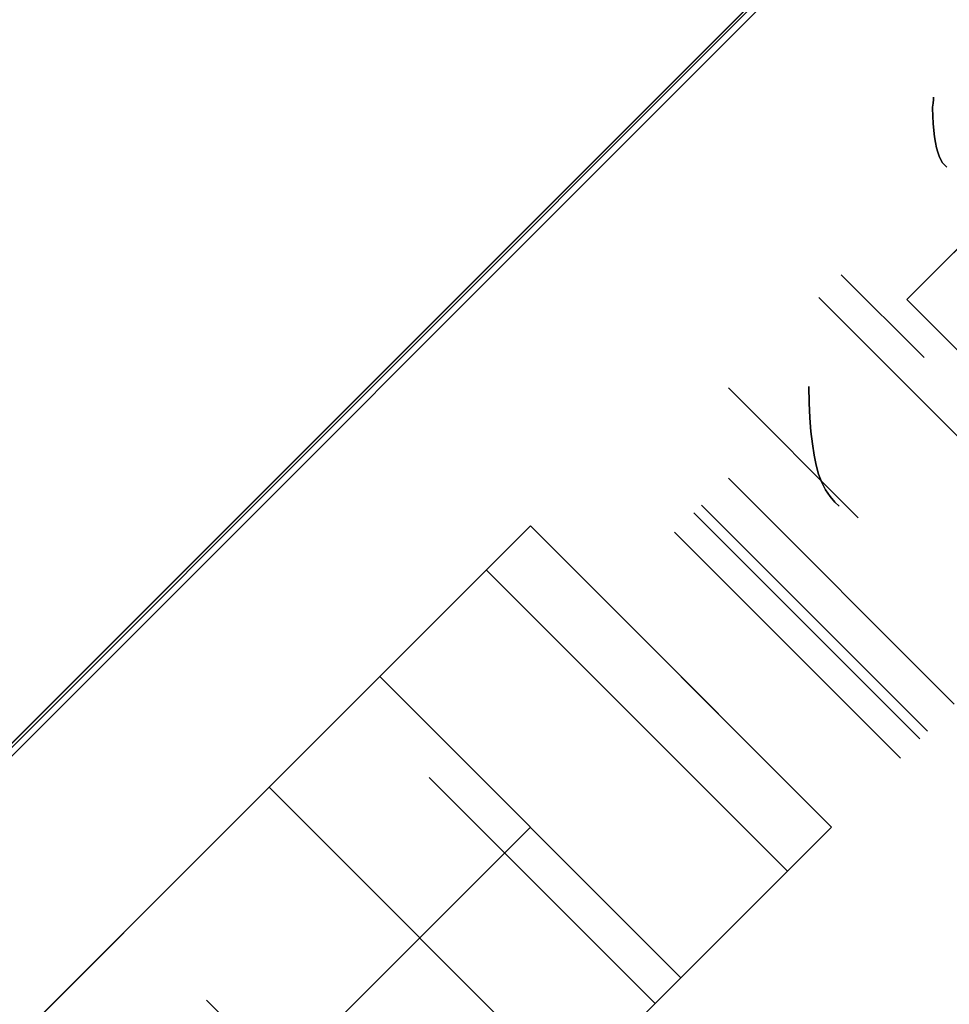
# Model space of a CAD drawing. Header units: millimetres. Extents: x -1690 to 192, y -898 to 54.
# Tile 91 of 256: x -1632.42 to -1628.05, y 3.02 to 7.64. Entities that reach past the tile are written whole.
import ezdxf

# ---------------------------------------------------------------- set-up
doc = ezdxf.new("R2010")
doc.units = ezdxf.units.MM
doc.header["$MEASUREMENT"] = 0
doc.layers.add('OVIDIO 186x93x72h', color=7, linetype='Continuous')

msp = doc.modelspace()

# ---------------------------------------------------------------- linework, layer by layer
at = {"layer": 'OVIDIO 186x93x72h', "extrusion": (0.265507, 0.881208, -0.391124)}
for points in [[(1560.8484, 428.9805), (1606.4681, 488.2006)], [(1606.4681, 488.2006), (1560.8484, 428.9805)]]:
    msp.add_lwpolyline(points, dxfattribs=at)
at = {"layer": 'OVIDIO 186x93x72h', "extrusion": (0.202852, -0.108979, 0.973126)}
for points in [[(-750.5095, 1609.817), (-750.5095, 1449.1612)], [(-750.5095, 1449.1612), (-750.5095, 1609.817)], [(-750.805, 1609.817), (-750.805, 1449.1612)], [(-751.1005, 1609.817), (-751.1005, 1449.1612)], [(-751.1005, 1449.1612), (-751.1005, 1609.817)]]:
    msp.add_lwpolyline(points, dxfattribs=at)
at = {"layer": 'OVIDIO 186x93x72h', "extrusion": (0.26556, 0.881185, -0.391139)}
for points in [[(1560.844, 427.4986), (1607.1643, 487.6169)], [(1607.1643, 487.6169), (1560.844, 427.4986)]]:
    msp.add_lwpolyline(points, dxfattribs=at)
at = {"layer": 'OVIDIO 186x93x72h', "extrusion": (0.265352, 0.881274, -0.39108)}
msp.add_lwpolyline([(1579.784, 480.2623), (1535.4711, 422.7071)], dxfattribs=at)
at = {"layer": 'OVIDIO 186x93x72h', "extrusion": (0.265352, 0.881275, -0.391079)}
for points in [[(1561.077, 430.4127), (1603.4607, 485.4621)], [(1603.4607, 485.4621), (1561.077, 430.4127)], [(1603.6396, 485.3243), (1561.2558, 430.2746)], [(1561.2558, 430.2746), (1603.6396, 485.3243)]]:
    msp.add_lwpolyline(points, dxfattribs=at)
at = {"layer": 'OVIDIO 186x93x72h', "extrusion": (0.235702, -0.235702, 0.942809)}
for points in [[(-1155.0728, 1376.7622), (-1155.0728, 1267.6844)], [(-1156.0215, 1267.6844), (-1156.0215, 1376.7622)], [(-1158.8675, 1267.6844), (-1158.8675, 1376.7622)], [(-1157.9188, 1376.7622), (-1157.9188, 1267.6844)]]:
    msp.add_lwpolyline(points, dxfattribs=at)
at = {"layer": 'OVIDIO 186x93x72h', "extrusion": (0.202866, -0.108989, 0.973122)}
for points in [[(-751.5182, 1593.1997), (-751.5182, 1535.8185)], [(-751.5182, 1535.8185), (-751.5182, 1593.1997)], [(-752.2311, 1535.8185), (-752.2311, 1593.1997)]]:
    msp.add_lwpolyline(points, dxfattribs=at)
at = {"layer": 'OVIDIO 186x93x72h', "extrusion": (0.202863, -0.108986, 0.973123)}
for points in [[(-752.9418, 1593.1992), (-752.9418, 1535.8181)], [(-752.9418, 1535.8181), (-752.9418, 1593.1992)]]:
    msp.add_lwpolyline(points, dxfattribs=at)
at = {"layer": 'OVIDIO 186x93x72h', "extrusion": (0.881274, 0.265352, 0.39108)}
msp.add_lwpolyline([(458.4009, 1206.8695), (502.7138, 1264.4246)], dxfattribs=at)
at = {"layer": 'OVIDIO 186x93x72h', "extrusion": (0.108979, -0.202852, 0.973126)}
for points in [[(-1465.2103, 960.73), (-1465.2103, 800.0741)], [(-1465.2103, 800.0741), (-1465.2103, 960.73)], [(-1464.9149, 960.73), (-1464.9149, 800.0741)], [(-1464.6194, 800.0741), (-1464.6194, 960.73)], [(-1464.6194, 960.73), (-1464.6194, 800.0741)]]:
    msp.add_lwpolyline(points, dxfattribs=at)
at = {"layer": 'OVIDIO 186x93x72h', "extrusion": (0.046296, -0.021464, 0.998697)}
for points in [[(-670.086, 1436.9399), (-670.086, 1537.4512)], [(-671.5722, 1435.9717), (-671.5722, 1537.2761)]]:
    msp.add_lwpolyline(points, dxfattribs=at)
at = {"layer": 'OVIDIO 186x93x72h', "extrusion": (-0.000231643, 0.999884, 0.015217)}
for points in [[(1618.9835, -2.8773), (1629.0869, 660.7566)], [(1629.0869, 660.7566), (1618.9835, -2.8773)]]:
    msp.add_lwpolyline(points, dxfattribs=at)
at = {"layer": 'OVIDIO 186x93x72h', "extrusion": (-0.000231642, 0.999884, 0.015217)}
for points in [[(1628.999, 660.758), (1618.8958, -2.8731)], [(1625.9544, -2.7631), (1633.4118, 487.07)], [(1624.894, -2.7469), (1632.3513, 487.085)]]:
    msp.add_lwpolyline(points, dxfattribs=at)
at = {"layer": 'OVIDIO 186x93x72h', "extrusion": (0.999884, -0.000231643, 0.015217)}
for points in [[(5.1154, 685.6361), (15.2186, 22.0104)], [(15.2186, 22.0104), (5.1154, 685.6361)]]:
    msp.add_lwpolyline(points, dxfattribs=at)
at = {"layer": 'OVIDIO 186x93x72h'}
for points in [[(-1618.9874, 15.5937), (-1628.2502, 6.3309)], [(-1628.2502, 6.3309), (-1618.9874, 15.5937)], [(-1646.0377, -9.3353), (-1626.8675, 9.8349)], [(-1627.081, 9.6214), (-1645.8243, -9.1219)], [(-1628.1696, 6.0588), (-1628.5581, 6.4473)], [(-1627.5618, 5.239), (-1628.6641, 6.3412)], [(-1627.1895, 5.2702), (-1628.2502, 6.3309)], [(-1628.2502, 6.3309), (-1627.1895, 5.2702)], [(-1628.4781, 5.3069), (-1629.0883, 5.9171)], [(-1629.0883, 5.9171), (-1628.4781, 5.3069)], [(-1629.2145, 5.3665), (-1628.1539, 4.3059)], [(-1628.1895, 4.2702), (-1629.2502, 5.3309)], [(-1630.018, 5.2702), (-1641.4731, -6.1849)], [(-1630.018, 5.2702), (-1628.6037, 3.856)], [(-1628.6037, 3.856), (-1630.018, 5.2702)], [(-1630.018, 5.2702), (-1628.6037, 3.856)], [(-1630.018, 5.2702), (-1628.6037, 3.856)], [(-1628.6037, 3.856), (-1630.018, 5.2702)], [(-1628.2802, 4.1796), (-1629.3408, 5.2402)], [(-1629.3408, 5.2402), (-1628.2802, 4.1796)], [(-1630.2251, 5.0631), (-1628.8109, 3.6489)], [(-1628.8109, 3.6489), (-1630.2251, 5.0631)], [(-1628.8109, 3.6489), (-1630.2251, 5.0631)], [(-1628.6037, 3.856), (-1629.6644, 4.9167)], [(-1629.6644, 4.9167), (-1628.6037, 3.856)], [(-1628.6037, 3.856), (-1629.6644, 4.9167)], [(-1629.6644, 4.9167), (-1628.6037, 3.856)], [(-1629.6644, 4.9167), (-1628.6037, 3.856)], [(-1630.7251, 4.5631), (-1640.766, -5.4778)], [(-1640.766, -5.4778), (-1630.7251, 4.5631)], [(-1629.3109, 3.1489), (-1630.7251, 4.5631)], [(-1630.7251, 4.5631), (-1629.3109, 3.1489)], [(-1629.4322, 3.0276), (-1630.4928, 4.0882)], [(-1630.4928, 4.0882), (-1629.4322, 3.0276)], [(-1631.2447, 4.0435), (-1629.8305, 2.6293)], [(-1630.018, 3.856), (-1640.0589, -6.1849)], [(-1628.6037, 3.856), (-1640.0589, -7.5991)], [(-1639.3518, -6.892), (-1629.3109, 3.1489)], [(-1629.3109, 3.1489), (-1639.3518, -6.892)], [(-1631.5382, 3.0428), (-1630.4776, 1.9822)]]:
    msp.add_lwpolyline(points, dxfattribs=at)
at = {"layer": 'OVIDIO 186x93x72h', "extrusion": (0.021464, -0.046296, 0.998697)}
for points in [[(-1501.069, 640.8013), (-1501.069, 742.1039)], [(-1502.5549, 641.7651), (-1502.5549, 742.2781)]]:
    msp.add_lwpolyline(points, dxfattribs=at)
at = {"layer": 'OVIDIO 186x93x72h', "extrusion": (-0.015219, -0.015219, 0.999768)}
for points in [[(-1618.8398, 15.927), (-1628.2173, 6.5516)], [(-1617.7793, 14.8662), (-1627.1568, 5.4908)], [(-1617.779, 17.4117), (-1618.8398, 16.3512)], [(-1618.8398, 16.3512), (-1617.779, 17.4117)], [(-1618.5264, 16.0377), (-1617.8165, 16.7474)], [(-1618.4156, 15.5026), (-1617.3132, 16.6048)], [(-1618.8398, 16.3512), (-1618.8351, 16.3464), (-1618.8305, 16.3415), (-1618.826, 16.3365), (-1618.8216, 16.3313), (-1618.8172, 16.3259), (-1618.813, 16.3205), (-1618.8088, 16.3148), (-1618.8047, 16.3091), (-1618.8008, 16.3032), (-1618.7969, 16.2971), (-1618.7932, 16.2909), (-1618.7896, 16.2846), (-1618.7861, 16.2782), (-1618.7828, 16.2717), (-1618.7796, 16.265), (-1618.7766, 16.2582), (-1618.7737, 16.2513), (-1618.771, 16.2443), (-1618.7684, 16.2372), (-1618.7661, 16.2301), (-1618.7638, 16.2228), (-1618.7618, 16.2154), (-1618.76, 16.208), (-1618.7583, 16.2005), (-1618.7568, 16.193), (-1618.7555, 16.1854), (-1618.7544, 16.1777), (-1618.7535, 16.17), (-1618.7528, 16.1623), (-1618.7523, 16.1546), (-1618.752, 16.1468), (-1618.7519, 16.1391), (-1618.752, 16.1313), (-1618.7523, 16.1235), (-1618.7528, 16.1158), (-1618.7535, 16.1081), (-1618.7544, 16.1004), (-1618.7555, 16.0927), (-1618.7568, 16.0851), (-1618.7583, 16.0776), (-1618.76, 16.0701), (-1618.7618, 16.0627), (-1618.7639, 16.0553), (-1618.7661, 16.0481), (-1618.7685, 16.0409), (-1618.771, 16.0338), (-1618.7737, 16.0268), (-1618.7766, 16.0199), (-1618.7796, 16.0131), (-1618.7828, 16.0065), (-1618.7862, 15.9999), (-1618.7896, 15.9935), (-1618.7932, 15.9872), (-1618.7969, 15.981), (-1618.8008, 15.975), (-1618.8048, 15.9691), (-1618.8088, 15.9633), (-1618.813, 15.9577), (-1618.8173, 15.9522), (-1618.8216, 15.9469), (-1618.826, 15.9417), (-1618.8306, 15.9366), (-1618.8352, 15.9317), (-1618.8398, 15.9269)], [(-1618.8398, 15.9269), (-1618.8352, 15.9317), (-1618.8306, 15.9366), (-1618.826, 15.9417), (-1618.8216, 15.9469), (-1618.8173, 15.9522), (-1618.813, 15.9577), (-1618.8088, 15.9633), (-1618.8048, 15.9691), (-1618.8008, 15.975), (-1618.7969, 15.981), (-1618.7932, 15.9872), (-1618.7896, 15.9935), (-1618.7862, 15.9999), (-1618.7828, 16.0065), (-1618.7796, 16.0131), (-1618.7766, 16.0199), (-1618.7737, 16.0268), (-1618.771, 16.0338), (-1618.7685, 16.0409), (-1618.7661, 16.0481), (-1618.7639, 16.0553), (-1618.7618, 16.0627), (-1618.76, 16.0701), (-1618.7583, 16.0776), (-1618.7568, 16.0851), (-1618.7555, 16.0927), (-1618.7544, 16.1004), (-1618.7535, 16.1081), (-1618.7528, 16.1158), (-1618.7523, 16.1235), (-1618.752, 16.1313), (-1618.7519, 16.1391), (-1618.752, 16.1468), (-1618.7523, 16.1546), (-1618.7528, 16.1623), (-1618.7535, 16.17), (-1618.7544, 16.1777), (-1618.7555, 16.1854), (-1618.7568, 16.193), (-1618.7583, 16.2005), (-1618.76, 16.208), (-1618.7618, 16.2154), (-1618.7638, 16.2228), (-1618.7661, 16.2301), (-1618.7684, 16.2372), (-1618.771, 16.2443), (-1618.7737, 16.2513), (-1618.7766, 16.2582), (-1618.7796, 16.265), (-1618.7828, 16.2717), (-1618.7861, 16.2782), (-1618.7896, 16.2846), (-1618.7932, 16.2909), (-1618.7969, 16.2971), (-1618.8008, 16.3032), (-1618.8047, 16.3091), (-1618.8088, 16.3148), (-1618.813, 16.3205), (-1618.8172, 16.3259), (-1618.8216, 16.3313), (-1618.826, 16.3365), (-1618.8305, 16.3415), (-1618.8351, 16.3464), (-1618.8398, 16.3512)], [(-1619.0925, 15.6743), (-1618.8398, 15.9269)], [(-1618.8398, 15.9269), (-1619.0925, 15.6743)], [(-1618.3095, 15.3966), (-1618.5622, 15.1439)], [(-1617.7793, 14.8662), (-1618.032, 14.6135)], [(-1618.032, 14.6135), (-1617.7793, 14.8662)]]:
    msp.add_lwpolyline(points, dxfattribs=at)
at = {"layer": 'OVIDIO 186x93x72h', "extrusion": (0.12261, 0.276089, 0.953279)}
for points in [[(1490.7994, 824.2824), (1490.7994, 825.7824)], [(1490.946, 824.2838), (1490.946, 825.7838)], [(1490.946, 825.7838), (1490.946, 824.2838)], [(1490.9375, 825.7825), (1490.9375, 824.2825)]]:
    msp.add_lwpolyline(points, dxfattribs=at)
at = {"layer": 'OVIDIO 186x93x72h', "extrusion": (0.386908, 0.871231, -0.302091)}
for points in [[(1490.3029, 436.5228), (1490.3207, 436.5202), (1490.3385, 436.5172), (1490.3563, 436.5138), (1490.3741, 436.5099), (1490.3918, 436.5056), (1490.4095, 436.5008), (1490.4271, 436.4955), (1490.4447, 436.4899), (1490.4621, 436.4837), (1490.4794, 436.4772), (1490.4966, 436.4702), (1490.5136, 436.4627), (1490.5305, 436.4548), (1490.5472, 436.4466), (1490.5637, 436.4378), (1490.5799, 436.4287), (1490.5959, 436.4192), (1490.6117, 436.4093), (1490.6272, 436.399), (1490.6425, 436.3883), (1490.6574, 436.3773), (1490.6721, 436.3659), (1490.6864, 436.3541), (1490.7004, 436.3421), (1490.7141, 436.3297), (1490.7274, 436.3171), (1490.7404, 436.3041), (1490.753, 436.2909), (1490.7653, 436.2775), (1490.7771, 436.2638), (1490.7886, 436.2498), (1490.7997, 436.2357), (1490.8105, 436.2213), (1490.8209, 436.2066), (1490.8311, 436.1916), (1490.8409, 436.1762), (1490.8504, 436.1606), (1490.8595, 436.1447), (1490.8682, 436.1285), (1490.8766, 436.1121), (1490.8846, 436.0954), (1490.8922, 436.0786), (1490.8993, 436.0614), (1490.9061, 436.0441), (1490.9124, 436.0266), (1490.9184, 436.009), (1490.9238, 435.9912), (1490.9288, 435.9732), (1490.9334, 435.9551), (1490.9375, 435.937), (1490.9412, 435.9187), (1490.9444, 435.9004), (1490.9472, 435.882), (1490.9495, 435.8636), (1490.9513, 435.8452), (1490.9527, 435.8267), (1490.9536, 435.8083), (1490.9541, 435.7899), (1490.9541, 435.7716), (1490.9536, 435.7533), (1490.9528, 435.7352), (1490.9514, 435.7171), (1490.9497, 435.6991), (1490.9475, 435.6813)], [(1490.9475, 435.6813), (1490.9497, 435.6991), (1490.9514, 435.7171), (1490.9528, 435.7352), (1490.9536, 435.7533), (1490.9541, 435.7716), (1490.9541, 435.7899), (1490.9536, 435.8083), (1490.9527, 435.8267), (1490.9513, 435.8452), (1490.9495, 435.8636), (1490.9472, 435.882), (1490.9444, 435.9004), (1490.9412, 435.9187), (1490.9375, 435.937), (1490.9334, 435.9551), (1490.9288, 435.9732), (1490.9238, 435.9912), (1490.9184, 436.009), (1490.9124, 436.0266), (1490.9061, 436.0441), (1490.8993, 436.0614), (1490.8922, 436.0786), (1490.8846, 436.0954), (1490.8766, 436.1121), (1490.8682, 436.1285), (1490.8595, 436.1447), (1490.8504, 436.1606), (1490.8409, 436.1762), (1490.8311, 436.1916), (1490.8209, 436.2066), (1490.8105, 436.2213), (1490.7997, 436.2357), (1490.7886, 436.2498), (1490.7771, 436.2638), (1490.7653, 436.2775), (1490.753, 436.2909), (1490.7404, 436.3041), (1490.7274, 436.3171), (1490.7141, 436.3297), (1490.7004, 436.3421), (1490.6864, 436.3541), (1490.6721, 436.3659), (1490.6574, 436.3773), (1490.6425, 436.3883), (1490.6272, 436.399), (1490.6117, 436.4093), (1490.5959, 436.4192), (1490.5799, 436.4287), (1490.5637, 436.4378), (1490.5472, 436.4466), (1490.5305, 436.4548), (1490.5136, 436.4627), (1490.4966, 436.4702), (1490.4794, 436.4772), (1490.4621, 436.4837), (1490.4447, 436.4899), (1490.4271, 436.4955), (1490.4095, 436.5008), (1490.3918, 436.5056), (1490.3741, 436.5099), (1490.3563, 436.5138), (1490.3385, 436.5172), (1490.3207, 436.5202), (1490.3029, 436.5228)]]:
    msp.add_lwpolyline(points, dxfattribs=at)
at = {"layer": 'OVIDIO 186x93x72h', "extrusion": (0.122517, 0.275969, 0.953326)}
for points in [[(1491.0086, 824.0452), (1491.0086, 825.5452)], [(1491.0086, 825.5452), (1491.0086, 824.0452)]]:
    msp.add_lwpolyline(points, dxfattribs=at)
at = {"layer": 'OVIDIO 186x93x72h', "extrusion": (0.12261, 0.276068, 0.953286)}
for points in [[(1490.7388, 825.7296), (1490.7388, 824.1381)], [(1490.5834, 825.3368), (1490.5834, 823.7944)]]:
    msp.add_lwpolyline(points, dxfattribs=at)
at = {"layer": 'OVIDIO 186x93x72h', "extrusion": (0.962875, -0.23831, -0.126807)}
for points in [[(-386.0573, 456.0661), (-384.3917, 456.9194)], [(-384.3917, 456.9194), (-386.0573, 456.0661)]]:
    msp.add_lwpolyline(points, dxfattribs=at)
at = {"layer": 'OVIDIO 186x93x72h', "extrusion": (0.007645, 0.997294, -0.073113)}
for points in [[(1628.0677, 660.707), (1627.8654, 658.7779)], [(1627.8654, 658.7779), (1628.0677, 660.707)]]:
    msp.add_lwpolyline(points, dxfattribs=at)
at = {"layer": 'OVIDIO 186x93x72h', "extrusion": (-0.007538, -0.018371, 0.999803)}
for points in [[(-1508.5864, -598.4283), (-1508.5864, -600.054)], [(-1508.5864, -600.054), (-1508.5864, -598.4283)]]:
    msp.add_lwpolyline(points, dxfattribs=at)
at = {"layer": 'OVIDIO 186x93x72h', "extrusion": (0.38691, 0.871231, -0.30209)}
msp.add_lwpolyline([(1490.9482, 435.6812), (1490.9504, 435.6992), (1490.9521, 435.7172), (1490.9534, 435.7354), (1490.9543, 435.7537), (1490.9547, 435.772), (1490.9547, 435.7905), (1490.9542, 435.8089), (1490.9532, 435.8274), (1490.9518, 435.8459), (1490.95, 435.8644), (1490.9476, 435.8829), (1490.9448, 435.9013), (1490.9416, 435.9197), (1490.9379, 435.938), (1490.9337, 435.9563), (1490.9291, 435.9744), (1490.924, 435.9924), (1490.9185, 436.0102), (1490.9125, 436.0279), (1490.9062, 436.0454), (1490.8994, 436.0627), (1490.8921, 436.0799), (1490.8845, 436.0968), (1490.8765, 436.1135), (1490.8681, 436.1299), (1490.8593, 436.1461), (1490.8501, 436.1619), (1490.8406, 436.1776), (1490.8308, 436.1929), (1490.8206, 436.2079), (1490.8101, 436.2226), (1490.7994, 436.237), (1490.7883, 436.2511), (1490.7768, 436.2649), (1490.7649, 436.2786), (1490.7527, 436.292), (1490.7401, 436.3052), (1490.7271, 436.3181), (1490.7138, 436.3307), (1490.7001, 436.343), (1490.6861, 436.355), (1490.6718, 436.3667), (1490.6571, 436.3781), (1490.6422, 436.3891), (1490.6269, 436.3998), (1490.6114, 436.4101), (1490.5956, 436.42), (1490.5796, 436.4295), (1490.5633, 436.4386), (1490.5468, 436.4473), (1490.5301, 436.4556), (1490.5133, 436.4635), (1490.4962, 436.4709), (1490.479, 436.478), (1490.4617, 436.4845), (1490.4442, 436.4906), (1490.4266, 436.4963), (1490.4089, 436.5016), (1490.3912, 436.5064), (1490.3734, 436.5107), (1490.3556, 436.5146), (1490.3377, 436.518), (1490.3199, 436.521), (1490.302, 436.5236)], dxfattribs=at)
at = {"layer": 'OVIDIO 186x93x72h', "extrusion": (0.999995, -0.000995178, -0.002882)}
msp.add_lwpolyline([(5.0076, 659.8648), (4.9544, 659.7107)], dxfattribs=at)
at = {"layer": 'OVIDIO 186x93x72h', "extrusion": (0.999995, -0.000993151, -0.002876)}
for points in [[(5.0342, 659.6936), (4.3328, 657.6622)], [(4.8634, 657.9463), (4.2802, 656.2573)]]:
    msp.add_lwpolyline(points, dxfattribs=at)
at = {"layer": 'OVIDIO 186x93x72h', "extrusion": (0.707107, -0.707107, 0)}
for points in [[(-1146.8701, -2.6264), (-1146.9145, -2.6259), (-1146.9593, -2.6244), (-1147.0044, -2.6219), (-1147.0499, -2.6183), (-1147.0956, -2.6137), (-1147.1415, -2.6079), (-1147.1877, -2.601), (-1147.2341, -2.593), (-1147.2806, -2.5839), (-1147.3272, -2.5735), (-1147.3738, -2.562), (-1147.4205, -2.5492), (-1147.4671, -2.5353), (-1147.5136, -2.5201), (-1147.5601, -2.5036), (-1147.6063, -2.486), (-1147.6524, -2.4671), (-1147.6982, -2.447), (-1147.7436, -2.4256), (-1147.7887, -2.403), (-1147.8334, -2.3792), (-1147.8777, -2.3541), (-1147.9214, -2.3279), (-1147.9646, -2.3004), (-1148.0071, -2.2718), (-1148.049, -2.242), (-1148.0903, -2.2111), (-1148.1307, -2.1791), (-1148.1704, -2.146), (-1148.2093, -2.1119), (-1148.2473, -2.0768), (-1148.2844, -2.0406), (-1148.3205, -2.0036), (-1148.3556, -1.9656), (-1148.3898, -1.9267), (-1148.4229, -1.887), (-1148.4549, -1.8465), (-1148.4858, -1.8053), (-1148.5155, -1.7634), (-1148.5441, -1.7208), (-1148.5716, -1.6777), (-1148.5978, -1.6339), (-1148.6229, -1.5897), (-1148.6467, -1.545), (-1148.6693, -1.4999), (-1148.6907, -1.4544), (-1148.7108, -1.4087), (-1148.7297, -1.3626), (-1148.7474, -1.3163), (-1148.7638, -1.2699), (-1148.779, -1.2234), (-1148.7929, -1.1767), (-1148.8057, -1.1301), (-1148.8172, -1.0834), (-1148.8276, -1.0368), (-1148.8368, -0.9903), (-1148.8448, -0.944), (-1148.8516, -0.8978), (-1148.8574, -0.8518), (-1148.8621, -0.8061), (-1148.8656, -0.7607), (-1148.8682, -0.7156), (-1148.8697, -0.6708), (-1148.8701, -0.6264)], [(-1148.8701, -0.6264), (-1148.8697, -0.6708), (-1148.8682, -0.7156), (-1148.8656, -0.7607), (-1148.8621, -0.8061), (-1148.8574, -0.8518), (-1148.8516, -0.8978), (-1148.8448, -0.944), (-1148.8368, -0.9903), (-1148.8276, -1.0368), (-1148.8172, -1.0834), (-1148.8057, -1.1301), (-1148.7929, -1.1767), (-1148.779, -1.2234), (-1148.7638, -1.2699), (-1148.7474, -1.3163), (-1148.7297, -1.3626), (-1148.7108, -1.4087), (-1148.6907, -1.4544), (-1148.6693, -1.4999), (-1148.6467, -1.545), (-1148.6229, -1.5897), (-1148.5978, -1.6339), (-1148.5716, -1.6777), (-1148.5441, -1.7208), (-1148.5155, -1.7634), (-1148.4858, -1.8053), (-1148.4549, -1.8465), (-1148.4229, -1.887), (-1148.3898, -1.9267), (-1148.3556, -1.9656), (-1148.3205, -2.0036), (-1148.2844, -2.0406), (-1148.2473, -2.0768), (-1148.2093, -2.1119), (-1148.1704, -2.146), (-1148.1307, -2.1791), (-1148.0903, -2.2111), (-1148.049, -2.242), (-1148.0071, -2.2718), (-1147.9646, -2.3004), (-1147.9214, -2.3279), (-1147.8777, -2.3541), (-1147.8334, -2.3792), (-1147.7887, -2.403), (-1147.7436, -2.4256), (-1147.6982, -2.447), (-1147.6524, -2.4671), (-1147.6063, -2.486), (-1147.5601, -2.5036), (-1147.5136, -2.5201), (-1147.4671, -2.5353), (-1147.4205, -2.5492), (-1147.3738, -2.562), (-1147.3272, -2.5735), (-1147.2806, -2.5839), (-1147.2341, -2.593), (-1147.1877, -2.601), (-1147.1415, -2.6079), (-1147.0956, -2.6137), (-1147.0499, -2.6183), (-1147.0044, -2.6219), (-1146.9593, -2.6244), (-1146.9145, -2.6259), (-1146.8701, -2.6264)], [(-1148.8701, -0.6264), (-1148.8695, -0.6765), (-1148.8676, -0.7267), (-1148.8645, -0.7769), (-1148.8601, -0.827), (-1148.8544, -0.8771), (-1148.8474, -0.927), (-1148.8392, -0.9767), (-1148.8298, -1.0262), (-1148.8191, -1.0754), (-1148.8072, -1.1243), (-1148.794, -1.1729), (-1148.7797, -1.221), (-1148.7642, -1.2687), (-1148.7476, -1.3158), (-1148.7298, -1.3625), (-1148.7109, -1.4085), (-1148.6909, -1.4539), (-1148.6699, -1.4987), (-1148.6479, -1.5428), (-1148.6248, -1.5861), (-1148.6008, -1.6288), (-1148.5759, -1.6706), (-1148.5501, -1.7116), (-1148.5235, -1.7518), (-1148.4961, -1.7911), (-1148.4678, -1.8295), (-1148.4389, -1.867), (-1148.4092, -1.9036), (-1148.3789, -1.9393), (-1148.3479, -1.9741), (-1148.3164, -2.0078), (-1148.2844, -2.0406), (-1148.2516, -2.0727), (-1148.2178, -2.1042), (-1148.1831, -2.1352), (-1148.1474, -2.1655), (-1148.1108, -2.1951), (-1148.0732, -2.2241), (-1148.0348, -2.2523), (-1147.9955, -2.2798), (-1147.9553, -2.3064), (-1147.9143, -2.3322), (-1147.8725, -2.3571), (-1147.8299, -2.3811), (-1147.7865, -2.4041), (-1147.7424, -2.4262), (-1147.6977, -2.4472), (-1147.6522, -2.4672), (-1147.6062, -2.4861), (-1147.5596, -2.5038), (-1147.5124, -2.5205), (-1147.4647, -2.536), (-1147.4166, -2.5503), (-1147.3681, -2.5634), (-1147.3192, -2.5754), (-1147.2699, -2.5861), (-1147.2204, -2.5955), (-1147.1707, -2.6037), (-1147.1208, -2.6107), (-1147.0707, -2.6163), (-1147.0206, -2.6208), (-1146.9704, -2.6239), (-1146.9203, -2.6258), (-1146.8701, -2.6264)], [(-1149.8701, -2.6264), (-1149.8479, -2.6262), (-1149.8256, -2.6254), (-1149.803, -2.6242), (-1149.7803, -2.6224), (-1149.7574, -2.62), (-1149.7344, -2.6172), (-1149.7114, -2.6137), (-1149.6882, -2.6097), (-1149.6649, -2.6051), (-1149.6416, -2.6), (-1149.6183, -2.5942), (-1149.595, -2.5878), (-1149.5717, -2.5808), (-1149.5484, -2.5732), (-1149.5252, -2.565), (-1149.502, -2.5562), (-1149.479, -2.5468), (-1149.4561, -2.5367), (-1149.4334, -2.526), (-1149.4108, -2.5147), (-1149.3885, -2.5028), (-1149.3664, -2.4903), (-1149.3445, -2.4771), (-1149.3229, -2.4634), (-1149.3017, -2.4491), (-1149.2807, -2.4342), (-1149.2601, -2.4188), (-1149.2398, -2.4028), (-1149.22, -2.3862), (-1149.2006, -2.3692), (-1149.1816, -2.3516), (-1149.163, -2.3335), (-1149.145, -2.315), (-1149.1274, -2.296), (-1149.1103, -2.2766), (-1149.0938, -2.2567), (-1149.0778, -2.2365), (-1149.0623, -2.2159), (-1149.0475, -2.1949), (-1149.0331, -2.1736), (-1149.0194, -2.152), (-1149.0063, -2.1302), (-1148.9938, -2.1081), (-1148.9819, -2.0857), (-1148.9706, -2.0632), (-1148.9599, -2.0404), (-1148.9498, -2.0175), (-1148.9404, -1.9945), (-1148.9315, -1.9714), (-1148.9233, -1.9482), (-1148.9157, -1.9249), (-1148.9087, -1.9016), (-1148.9024, -1.8782), (-1148.8966, -1.8549), (-1148.8914, -1.8316), (-1148.8868, -1.8084), (-1148.8828, -1.7852), (-1148.8794, -1.7621), (-1148.8765, -1.7391), (-1148.8742, -1.7163), (-1148.8724, -1.6936), (-1148.8711, -1.671), (-1148.8704, -1.6486), (-1148.8701, -1.6264)], [(-1148.8701, -1.6264), (-1148.8704, -1.6486), (-1148.8711, -1.671), (-1148.8724, -1.6936), (-1148.8742, -1.7163), (-1148.8765, -1.7391), (-1148.8794, -1.7621), (-1148.8828, -1.7852), (-1148.8868, -1.8084), (-1148.8914, -1.8316), (-1148.8966, -1.8549), (-1148.9024, -1.8782), (-1148.9087, -1.9016), (-1148.9157, -1.9249), (-1148.9233, -1.9482), (-1148.9315, -1.9714), (-1148.9404, -1.9945), (-1148.9498, -2.0175), (-1148.9599, -2.0404), (-1148.9706, -2.0632), (-1148.9819, -2.0857), (-1148.9938, -2.1081), (-1149.0063, -2.1302), (-1149.0194, -2.152), (-1149.0331, -2.1736), (-1149.0475, -2.1949), (-1149.0623, -2.2159), (-1149.0778, -2.2365), (-1149.0938, -2.2567), (-1149.1103, -2.2766), (-1149.1274, -2.296), (-1149.145, -2.315), (-1149.163, -2.3335), (-1149.1816, -2.3516), (-1149.2006, -2.3692), (-1149.22, -2.3862), (-1149.2398, -2.4028), (-1149.2601, -2.4188), (-1149.2807, -2.4342), (-1149.3017, -2.4491), (-1149.3229, -2.4634), (-1149.3445, -2.4771), (-1149.3664, -2.4903), (-1149.3885, -2.5028), (-1149.4108, -2.5147), (-1149.4334, -2.526), (-1149.4561, -2.5367), (-1149.479, -2.5468), (-1149.502, -2.5562), (-1149.5252, -2.565), (-1149.5484, -2.5732), (-1149.5717, -2.5808), (-1149.595, -2.5878), (-1149.6183, -2.5942), (-1149.6416, -2.6), (-1149.6649, -2.6051), (-1149.6882, -2.6097), (-1149.7114, -2.6137), (-1149.7344, -2.6172), (-1149.7574, -2.62), (-1149.7803, -2.6224), (-1149.803, -2.6242), (-1149.8256, -2.6254), (-1149.8479, -2.6262), (-1149.8701, -2.6264)], [(-1148.8701, 21.0826), (-1148.8704, 21.1065), (-1148.8713, 21.1306), (-1148.8728, 21.1547), (-1148.8748, 21.1789), (-1148.8774, 21.2031), (-1148.8807, 21.2274), (-1148.8845, 21.2516), (-1148.889, 21.2758), (-1148.894, 21.2999), (-1148.8997, 21.3239), (-1148.906, 21.3479), (-1148.9129, 21.3717), (-1148.9203, 21.3954), (-1148.9284, 21.4189), (-1148.937, 21.4422), (-1148.9463, 21.4652), (-1148.9561, 21.4881), (-1148.9664, 21.5107), (-1148.9773, 21.533), (-1148.9888, 21.555), (-1149.0008, 21.5767), (-1149.0133, 21.5981), (-1149.0263, 21.6191), (-1149.0397, 21.6397), (-1149.0537, 21.66), (-1149.0681, 21.6798), (-1149.0829, 21.6992), (-1149.0982, 21.7182), (-1149.1138, 21.7368), (-1149.1299, 21.7549), (-1149.1463, 21.7725), (-1149.163, 21.7897)], [(-1149.163, 21.7897), (-1149.1463, 21.7725), (-1149.1299, 21.7549), (-1149.1138, 21.7368), (-1149.0982, 21.7182), (-1149.0829, 21.6992), (-1149.0681, 21.6798), (-1149.0537, 21.66), (-1149.0397, 21.6397), (-1149.0263, 21.6191), (-1149.0133, 21.5981), (-1149.0008, 21.5767), (-1148.9888, 21.555), (-1148.9773, 21.533), (-1148.9664, 21.5107), (-1148.9561, 21.4881), (-1148.9463, 21.4652), (-1148.937, 21.4422), (-1148.9284, 21.4189), (-1148.9203, 21.3954), (-1148.9129, 21.3717), (-1148.906, 21.3479), (-1148.8997, 21.3239), (-1148.894, 21.2999), (-1148.889, 21.2758), (-1148.8845, 21.2516), (-1148.8807, 21.2274), (-1148.8774, 21.2031), (-1148.8748, 21.1789), (-1148.8728, 21.1547), (-1148.8713, 21.1306), (-1148.8704, 21.1065), (-1148.8701, 21.0826)], [(-1148.8701, -0.6264), (-1148.8697, -0.6708), (-1148.8682, -0.7156), (-1148.8656, -0.7607), (-1148.8621, -0.8061), (-1148.8574, -0.8518), (-1148.8516, -0.8978), (-1148.8448, -0.944), (-1148.8368, -0.9903), (-1148.8276, -1.0368), (-1148.8172, -1.0834), (-1148.8057, -1.1301), (-1148.7929, -1.1767), (-1148.779, -1.2234), (-1148.7638, -1.2699), (-1148.7474, -1.3163), (-1148.7297, -1.3626), (-1148.7108, -1.4087), (-1148.6907, -1.4544), (-1148.6693, -1.4999), (-1148.6467, -1.545), (-1148.6229, -1.5897), (-1148.5978, -1.6339), (-1148.5716, -1.6777), (-1148.5441, -1.7208), (-1148.5155, -1.7634), (-1148.4858, -1.8053), (-1148.4549, -1.8465), (-1148.4229, -1.887), (-1148.3898, -1.9267), (-1148.3556, -1.9656), (-1148.3205, -2.0036), (-1148.2844, -2.0406), (-1148.2473, -2.0768), (-1148.2093, -2.1119), (-1148.1704, -2.146), (-1148.1307, -2.1791), (-1148.0903, -2.2111), (-1148.049, -2.242), (-1148.0071, -2.2718), (-1147.9646, -2.3004), (-1147.9214, -2.3279), (-1147.8777, -2.3541), (-1147.8334, -2.3792), (-1147.7887, -2.403), (-1147.7436, -2.4256), (-1147.6982, -2.447), (-1147.6524, -2.4671), (-1147.6063, -2.486), (-1147.5601, -2.5036), (-1147.5136, -2.5201), (-1147.4671, -2.5353), (-1147.4205, -2.5492), (-1147.3738, -2.562), (-1147.3272, -2.5735), (-1147.2806, -2.5839), (-1147.2341, -2.593), (-1147.1877, -2.601), (-1147.1415, -2.6079), (-1147.0956, -2.6137), (-1147.0499, -2.6183), (-1147.0044, -2.6219), (-1146.9593, -2.6244), (-1146.9145, -2.6259), (-1146.8701, -2.6264)], [(-1146.8701, -2.6264), (-1146.9145, -2.6259), (-1146.9593, -2.6244), (-1147.0044, -2.6219), (-1147.0499, -2.6183), (-1147.0956, -2.6137), (-1147.1415, -2.6079), (-1147.1877, -2.601), (-1147.2341, -2.593), (-1147.2806, -2.5839), (-1147.3272, -2.5735), (-1147.3738, -2.562), (-1147.4205, -2.5492), (-1147.4671, -2.5353), (-1147.5136, -2.5201), (-1147.5601, -2.5036), (-1147.6063, -2.486), (-1147.6524, -2.4671), (-1147.6982, -2.447), (-1147.7436, -2.4256), (-1147.7887, -2.403), (-1147.8334, -2.3792), (-1147.8777, -2.3541), (-1147.9214, -2.3279), (-1147.9646, -2.3004), (-1148.0071, -2.2718), (-1148.049, -2.242), (-1148.0903, -2.2111), (-1148.1307, -2.1791), (-1148.1704, -2.146), (-1148.2093, -2.1119), (-1148.2473, -2.0768), (-1148.2844, -2.0406), (-1148.3205, -2.0036), (-1148.3556, -1.9656), (-1148.3898, -1.9267), (-1148.4229, -1.887), (-1148.4549, -1.8465), (-1148.4858, -1.8053), (-1148.5155, -1.7634), (-1148.5441, -1.7208), (-1148.5716, -1.6777), (-1148.5978, -1.6339), (-1148.6229, -1.5897), (-1148.6467, -1.545), (-1148.6693, -1.4999), (-1148.6907, -1.4544), (-1148.7108, -1.4087), (-1148.7297, -1.3626), (-1148.7474, -1.3163), (-1148.7638, -1.2699), (-1148.779, -1.2234), (-1148.7929, -1.1767), (-1148.8057, -1.1301), (-1148.8172, -1.0834), (-1148.8276, -1.0368), (-1148.8368, -0.9903), (-1148.8448, -0.944), (-1148.8516, -0.8978), (-1148.8574, -0.8518), (-1148.8621, -0.8061), (-1148.8656, -0.7607), (-1148.8682, -0.7156), (-1148.8697, -0.6708), (-1148.8701, -0.6264)], [(-1148.8701, 20.7167), (-1148.8713, 20.8126), (-1148.8748, 20.9089), (-1148.8806, 21.0054), (-1148.8888, 21.1022), (-1148.8993, 21.1991), (-1148.9123, 21.296), (-1148.9277, 21.3929), (-1148.9455, 21.4896), (-1148.9658, 21.5861), (-1148.9884, 21.6823), (-1149.0135, 21.778), (-1149.041, 21.8733), (-1149.0709, 21.9679), (-1149.1031, 22.0619), (-1149.1377, 22.1551), (-1149.1746, 22.2475), (-1149.2138, 22.3389), (-1149.2553, 22.4292), (-1149.2989, 22.5185), (-1149.3447, 22.6065), (-1149.3926, 22.6933), (-1149.4426, 22.7788), (-1149.4946, 22.8628), (-1149.5485, 22.9454), (-1149.6043, 23.0264), (-1149.6619, 23.1057), (-1149.7213, 23.1834), (-1149.7823, 23.2594), (-1149.845, 23.3336), (-1149.9091, 23.406), (-1149.9747, 23.4765), (-1150.0417, 23.5452)], [(-1150.0417, 23.5452), (-1149.9747, 23.4765), (-1149.9091, 23.406), (-1149.845, 23.3336), (-1149.7823, 23.2594), (-1149.7213, 23.1834), (-1149.6619, 23.1057), (-1149.6043, 23.0264), (-1149.5485, 22.9454), (-1149.4946, 22.8628), (-1149.4426, 22.7788), (-1149.3926, 22.6933), (-1149.3447, 22.6065), (-1149.2989, 22.5185), (-1149.2553, 22.4292), (-1149.2138, 22.3389), (-1149.1746, 22.2475), (-1149.1377, 22.1551), (-1149.1031, 22.0619), (-1149.0709, 21.9679), (-1149.041, 21.8733), (-1149.0135, 21.778), (-1148.9884, 21.6823), (-1148.9658, 21.5861), (-1148.9455, 21.4896), (-1148.9277, 21.3929), (-1148.9123, 21.296), (-1148.8993, 21.1991), (-1148.8888, 21.1022), (-1148.8806, 21.0054), (-1148.8748, 20.9089), (-1148.8713, 20.8126), (-1148.8701, 20.7167)], [(-1148.8701, -1.6264), (-1148.8704, -1.6486), (-1148.8711, -1.671), (-1148.8724, -1.6936), (-1148.8742, -1.7163), (-1148.8765, -1.7391), (-1148.8794, -1.7621), (-1148.8828, -1.7852), (-1148.8868, -1.8084), (-1148.8914, -1.8316), (-1148.8966, -1.8549), (-1148.9024, -1.8782), (-1148.9087, -1.9016), (-1148.9157, -1.9249), (-1148.9233, -1.9482), (-1148.9315, -1.9714), (-1148.9404, -1.9945), (-1148.9498, -2.0175), (-1148.9599, -2.0404), (-1148.9706, -2.0632), (-1148.9819, -2.0857), (-1148.9938, -2.1081), (-1149.0063, -2.1302), (-1149.0194, -2.152), (-1149.0331, -2.1736), (-1149.0475, -2.1949), (-1149.0623, -2.2159), (-1149.0778, -2.2365), (-1149.0938, -2.2567), (-1149.1103, -2.2766), (-1149.1274, -2.296), (-1149.145, -2.315), (-1149.163, -2.3335), (-1149.1816, -2.3516), (-1149.2006, -2.3692), (-1149.22, -2.3862), (-1149.2398, -2.4028), (-1149.2601, -2.4188), (-1149.2807, -2.4342), (-1149.3017, -2.4491), (-1149.3229, -2.4634), (-1149.3445, -2.4771), (-1149.3664, -2.4903), (-1149.3885, -2.5028), (-1149.4108, -2.5147), (-1149.4334, -2.526), (-1149.4561, -2.5367), (-1149.479, -2.5468), (-1149.502, -2.5562), (-1149.5252, -2.565), (-1149.5484, -2.5732), (-1149.5717, -2.5808), (-1149.595, -2.5878), (-1149.6183, -2.5942), (-1149.6416, -2.6), (-1149.6649, -2.6051), (-1149.6882, -2.6097), (-1149.7114, -2.6137), (-1149.7344, -2.6172), (-1149.7574, -2.62), (-1149.7803, -2.6224), (-1149.803, -2.6242), (-1149.8256, -2.6254), (-1149.8479, -2.6262), (-1149.8701, -2.6264)], [(-1149.8701, -2.6264), (-1149.8479, -2.6262), (-1149.8256, -2.6254), (-1149.803, -2.6242), (-1149.7803, -2.6224), (-1149.7574, -2.62), (-1149.7344, -2.6172), (-1149.7114, -2.6137), (-1149.6882, -2.6097), (-1149.6649, -2.6051), (-1149.6416, -2.6), (-1149.6183, -2.5942), (-1149.595, -2.5878), (-1149.5717, -2.5808), (-1149.5484, -2.5732), (-1149.5252, -2.565), (-1149.502, -2.5562), (-1149.479, -2.5468), (-1149.4561, -2.5367), (-1149.4334, -2.526), (-1149.4108, -2.5147), (-1149.3885, -2.5028), (-1149.3664, -2.4903), (-1149.3445, -2.4771), (-1149.3229, -2.4634), (-1149.3017, -2.4491), (-1149.2807, -2.4342), (-1149.2601, -2.4188), (-1149.2398, -2.4028), (-1149.22, -2.3862), (-1149.2006, -2.3692), (-1149.1816, -2.3516), (-1149.163, -2.3335), (-1149.145, -2.315), (-1149.1274, -2.296), (-1149.1103, -2.2766), (-1149.0938, -2.2567), (-1149.0778, -2.2365), (-1149.0623, -2.2159), (-1149.0475, -2.1949), (-1149.0331, -2.1736), (-1149.0194, -2.152), (-1149.0063, -2.1302), (-1148.9938, -2.1081), (-1148.9819, -2.0857), (-1148.9706, -2.0632), (-1148.9599, -2.0404), (-1148.9498, -2.0175), (-1148.9404, -1.9945), (-1148.9315, -1.9714), (-1148.9233, -1.9482), (-1148.9157, -1.9249), (-1148.9087, -1.9016), (-1148.9024, -1.8782), (-1148.8966, -1.8549), (-1148.8914, -1.8316), (-1148.8868, -1.8084), (-1148.8828, -1.7852), (-1148.8794, -1.7621), (-1148.8765, -1.7391), (-1148.8742, -1.7163), (-1148.8724, -1.6936), (-1148.8711, -1.671), (-1148.8704, -1.6486), (-1148.8701, -1.6264)]]:
    msp.add_lwpolyline(points, dxfattribs=at)
at = {"layer": 'OVIDIO 186x93x72h', "extrusion": (0.386909, 0.871231, -0.302091)}
for points in [[(1490.9474, 435.6814), (1490.9496, 435.6992), (1490.9513, 435.7172), (1490.9526, 435.7353), (1490.9535, 435.7535), (1490.9539, 435.7717), (1490.9539, 435.7901), (1490.9534, 435.8084), (1490.9525, 435.8269), (1490.9512, 435.8453), (1490.9493, 435.8637), (1490.947, 435.8821), (1490.9443, 435.9005), (1490.9411, 435.9188), (1490.9374, 435.9371), (1490.9333, 435.9553), (1490.9287, 435.9733), (1490.9237, 435.9913), (1490.9182, 436.0091), (1490.9123, 436.0268), (1490.906, 436.0443), (1490.8992, 436.0616), (1490.892, 436.0787), (1490.8844, 436.0956), (1490.8765, 436.1122), (1490.8681, 436.1287), (1490.8593, 436.1448), (1490.8502, 436.1607), (1490.8408, 436.1764), (1490.8309, 436.1917), (1490.8208, 436.2067), (1490.8103, 436.2214), (1490.7996, 436.2358), (1490.7885, 436.25), (1490.777, 436.2639), (1490.7651, 436.2776), (1490.7529, 436.2911), (1490.7403, 436.3043), (1490.7273, 436.3172), (1490.7139, 436.3299), (1490.7003, 436.3422), (1490.6863, 436.3543), (1490.6719, 436.366), (1490.6573, 436.3774), (1490.6423, 436.3884), (1490.6271, 436.3991), (1490.6116, 436.4094), (1490.5958, 436.4193), (1490.5798, 436.4288), (1490.5635, 436.438), (1490.547, 436.4467), (1490.5304, 436.455), (1490.5135, 436.4628), (1490.4965, 436.4703), (1490.4793, 436.4773), (1490.462, 436.4839), (1490.4445, 436.49), (1490.427, 436.4957), (1490.4094, 436.5009), (1490.3917, 436.5057), (1490.3739, 436.51), (1490.3562, 436.5139), (1490.3384, 436.5173), (1490.3206, 436.5203), (1490.3028, 436.5229)], [(1490.3028, 436.5229), (1490.3206, 436.5203), (1490.3384, 436.5173), (1490.3562, 436.5139), (1490.3739, 436.51), (1490.3917, 436.5057), (1490.4094, 436.5009), (1490.427, 436.4957), (1490.4445, 436.49), (1490.462, 436.4839), (1490.4793, 436.4773), (1490.4965, 436.4703), (1490.5135, 436.4628), (1490.5304, 436.455), (1490.547, 436.4467), (1490.5635, 436.438), (1490.5798, 436.4288), (1490.5958, 436.4193), (1490.6116, 436.4094), (1490.6271, 436.3991), (1490.6423, 436.3884), (1490.6573, 436.3774), (1490.6719, 436.366), (1490.6863, 436.3543), (1490.7003, 436.3422), (1490.7139, 436.3299), (1490.7273, 436.3172), (1490.7403, 436.3043), (1490.7529, 436.2911), (1490.7651, 436.2776), (1490.777, 436.2639), (1490.7885, 436.25), (1490.7996, 436.2358), (1490.8103, 436.2214), (1490.8208, 436.2067), (1490.8309, 436.1917), (1490.8408, 436.1764), (1490.8502, 436.1607), (1490.8593, 436.1448), (1490.8681, 436.1287), (1490.8765, 436.1122), (1490.8844, 436.0956), (1490.892, 436.0787), (1490.8992, 436.0616), (1490.906, 436.0443), (1490.9123, 436.0268), (1490.9182, 436.0091), (1490.9237, 435.9913), (1490.9287, 435.9733), (1490.9333, 435.9553), (1490.9374, 435.9371), (1490.9411, 435.9188), (1490.9443, 435.9005), (1490.947, 435.8821), (1490.9493, 435.8637), (1490.9512, 435.8453), (1490.9525, 435.8269), (1490.9534, 435.8084), (1490.9539, 435.7901), (1490.9539, 435.7717), (1490.9535, 435.7535), (1490.9526, 435.7353), (1490.9513, 435.7172), (1490.9496, 435.6992), (1490.9474, 435.6814)]]:
    msp.add_lwpolyline(points, dxfattribs=at)
at = {"layer": 'OVIDIO 186x93x72h', "extrusion": (0.999557, -0.009403, -0.028244)}
for points in [[(-9.3978, 618.3659), (-9.3463, 618.5205)], [(-9.3463, 618.5205), (-9.3978, 618.3659)]]:
    msp.add_lwpolyline(points, dxfattribs=at)
at = {"layer": 'OVIDIO 186x93x72h', "extrusion": (9.85311e-08, -9.85324e-08, 1)}
for points in [[(-1629.0883, 5.4929), (-1628.0276, 4.4323)], [(-1628.0276, 4.4323), (-1629.0883, 5.4929)]]:
    msp.add_lwpolyline(points, dxfattribs=at)
at = {"layer": 'OVIDIO 186x93x72h', "extrusion": (0.003996, 0.998758, -0.049658)}
for points in [[(1628.5758, 661.1645), (1628.4863, 660.0535)], [(1628.4863, 660.0535), (1628.5758, 661.1645)]]:
    msp.add_lwpolyline(points, dxfattribs=at)
at = {"layer": 'OVIDIO 186x93x72h', "extrusion": (1, 0, 0)}
for points in [[(5.2702, -1.6264), (5.2702, 21.0826)], [(5.2702, 21.0826), (5.2702, -1.6264)], [(4.5631, 21.0826), (4.5631, -1.6264)], [(4.3863, -0.6264), (4.3863, 20.7167)], [(3.856, -1.6264), (3.856, 21.0826)]]:
    msp.add_lwpolyline(points, dxfattribs=at)
at = {"layer": 'OVIDIO 186x93x72h', "extrusion": (-0.324768, -0.324768, 0.888285)}
for points in [[(-1155.8234, -723.6518), (-1155.8234, -716.5653)], [(-1155.8234, -716.5653), (-1155.8234, -723.6518)], [(-1155.0734, -723.6518), (-1155.0734, -716.5653)], [(-1154.3234, -716.5653), (-1154.3234, -723.6518)], [(-1154.3234, -723.6518), (-1154.3234, -716.5653)]]:
    msp.add_lwpolyline(points, dxfattribs=at)
at = {"layer": 'OVIDIO 186x93x72h', "extrusion": (0.866025, -0.288675, 0.408248)}
for points in [[(-510.7191, 651.9282), (-513.2986, 655.0874)], [(-513.2986, 655.0874), (-510.7191, 651.9282)], [(-513.7458, 654.7223), (-511.1664, 651.5631)], [(-514.193, 654.3571), (-511.6136, 651.198)], [(-511.6136, 651.198), (-514.193, 654.3571)], [(-512.0641, 653.2348), (-514.7088, 656.4738)]]:
    msp.add_lwpolyline(points, dxfattribs=at)
at = {"layer": 'OVIDIO 186x93x72h', "extrusion": (0, 1, 0)}
for points in [[(1629.6644, -0.6264), (1629.6644, 20.7167)], [(1629.6644, 20.7167), (1629.6644, -0.6264)], [(1628.6037, 21.0826), (1628.6037, -1.6264)], [(1628.6037, 20.7167), (1628.6037, -0.6264)], [(1628.6037, -0.6264), (1628.6037, 20.7167)]]:
    msp.add_lwpolyline(points, dxfattribs=at)
at = {"layer": 'OVIDIO 186x93x72h', "extrusion": (-0.707107, 0.707107, 0)}
for points in [[(1149.8701, -2.6264), (1149.8459, -2.6261), (1149.8216, -2.6252), (1149.7972, -2.6238), (1149.7728, -2.6217), (1149.7484, -2.619), (1149.724, -2.6157), (1149.6996, -2.6118), (1149.6753, -2.6073), (1149.6511, -2.6021), (1149.6269, -2.5964), (1149.6029, -2.59), (1149.579, -2.5831), (1149.5553, -2.5756), (1149.5318, -2.5674), (1149.5085, -2.5587), (1149.4854, -2.5494), (1149.4626, -2.5396), (1149.4401, -2.5292), (1149.4178, -2.5183), (1149.3959, -2.5068), (1149.3743, -2.4948), (1149.353, -2.4823), (1149.3321, -2.4694), (1149.3116, -2.4559), (1149.2915, -2.442), (1149.2718, -2.4277), (1149.2526, -2.4129), (1149.2337, -2.3978), (1149.2154, -2.3822), (1149.1974, -2.3663), (1149.18, -2.3501), (1149.163, -2.3335), (1149.1465, -2.3166), (1149.1302, -2.2991), (1149.1143, -2.2812), (1149.0988, -2.2628), (1149.0836, -2.244), (1149.0689, -2.2247), (1149.0545, -2.205), (1149.0407, -2.1849), (1149.0272, -2.1644), (1149.0142, -2.1435), (1149.0018, -2.1223), (1148.9898, -2.1007), (1148.9783, -2.0788), (1148.9674, -2.0565), (1148.957, -2.034), (1148.9471, -2.0111), (1148.9378, -1.9881), (1148.9291, -1.9648), (1148.921, -1.9412), (1148.9135, -1.9175), (1148.9065, -1.8937), (1148.9002, -1.8696), (1148.8944, -1.8455), (1148.8893, -1.8213), (1148.8848, -1.7969), (1148.8809, -1.7726), (1148.8776, -1.7481), (1148.8749, -1.7237), (1148.8728, -1.6993), (1148.8713, -1.675), (1148.8704, -1.6506), (1148.8701, -1.6264)], [(1148.8701, 21.0826), (1148.8704, 21.1065), (1148.8713, 21.1306), (1148.8728, 21.1547), (1148.8748, 21.1789), (1148.8774, 21.2031), (1148.8807, 21.2274), (1148.8845, 21.2516), (1148.889, 21.2758), (1148.894, 21.2999), (1148.8997, 21.3239), (1148.906, 21.3479), (1148.9129, 21.3717), (1148.9203, 21.3954), (1148.9284, 21.4189), (1148.937, 21.4422), (1148.9463, 21.4652), (1148.9561, 21.4881), (1148.9664, 21.5107), (1148.9773, 21.533), (1148.9888, 21.555), (1149.0008, 21.5767), (1149.0133, 21.5981), (1149.0263, 21.6191), (1149.0397, 21.6397), (1149.0537, 21.66), (1149.0681, 21.6798), (1149.0829, 21.6992), (1149.0982, 21.7182), (1149.1138, 21.7368), (1149.1299, 21.7549), (1149.1463, 21.7725), (1149.163, 21.7897)], [(1150.0417, 23.5452), (1149.9747, 23.4765), (1149.9091, 23.406), (1149.845, 23.3336), (1149.7823, 23.2594), (1149.7213, 23.1834), (1149.6619, 23.1057), (1149.6043, 23.0264), (1149.5485, 22.9454), (1149.4946, 22.8628), (1149.4426, 22.7788), (1149.3926, 22.6933), (1149.3447, 22.6065), (1149.2989, 22.5185), (1149.2553, 22.4292), (1149.2138, 22.3389), (1149.1746, 22.2475), (1149.1377, 22.1551), (1149.1031, 22.0619), (1149.0709, 21.9679), (1149.041, 21.8733), (1149.0135, 21.778), (1148.9884, 21.6823), (1148.9658, 21.5861), (1148.9455, 21.4896), (1148.9277, 21.3929), (1148.9123, 21.296), (1148.8993, 21.1991), (1148.8888, 21.1022), (1148.8806, 21.0054), (1148.8748, 20.9089), (1148.8713, 20.8126), (1148.8701, 20.7167)], [(1150.0417, 23.5452), (1149.9747, 23.4765), (1149.9091, 23.406), (1149.845, 23.3336), (1149.7823, 23.2594), (1149.7213, 23.1834), (1149.6619, 23.1057), (1149.6043, 23.0264), (1149.5485, 22.9454), (1149.4946, 22.8628), (1149.4426, 22.7788), (1149.3926, 22.6933), (1149.3447, 22.6065), (1149.2989, 22.5185), (1149.2553, 22.4292), (1149.2138, 22.3389), (1149.1746, 22.2475), (1149.1377, 22.1551), (1149.1031, 22.0619), (1149.0709, 21.9679), (1149.041, 21.8733), (1149.0135, 21.778), (1148.9884, 21.6823), (1148.9658, 21.5861), (1148.9455, 21.4896), (1148.9277, 21.3929), (1148.9123, 21.296), (1148.8993, 21.1991), (1148.8888, 21.1022), (1148.8806, 21.0054), (1148.8748, 20.9089), (1148.8713, 20.8126), (1148.8701, 20.7167)], [(1148.8701, 20.7167), (1148.8713, 20.8126), (1148.8748, 20.9089), (1148.8806, 21.0054), (1148.8888, 21.1022), (1148.8993, 21.1991), (1148.9123, 21.296), (1148.9277, 21.3929), (1148.9455, 21.4896), (1148.9658, 21.5861), (1148.9884, 21.6823), (1149.0135, 21.778), (1149.041, 21.8733), (1149.0709, 21.9679), (1149.1031, 22.0619), (1149.1377, 22.1551), (1149.1746, 22.2475), (1149.2138, 22.3389), (1149.2553, 22.4292), (1149.2989, 22.5185), (1149.3447, 22.6065), (1149.3926, 22.6933), (1149.4426, 22.7788), (1149.4946, 22.8628), (1149.5485, 22.9454), (1149.6043, 23.0264), (1149.6619, 23.1057), (1149.7213, 23.1834), (1149.7823, 23.2594), (1149.845, 23.3336), (1149.9091, 23.406), (1149.9747, 23.4765), (1150.0417, 23.5452)], [(1149.163, 21.7897), (1149.1463, 21.7725), (1149.1299, 21.7549), (1149.1138, 21.7368), (1149.0982, 21.7182), (1149.0829, 21.6992), (1149.0681, 21.6798), (1149.0537, 21.66), (1149.0397, 21.6397), (1149.0263, 21.6191), (1149.0133, 21.5981), (1149.0008, 21.5767), (1148.9888, 21.555), (1148.9773, 21.533), (1148.9664, 21.5107), (1148.9561, 21.4881), (1148.9463, 21.4652), (1148.937, 21.4422), (1148.9284, 21.4189), (1148.9203, 21.3954), (1148.9129, 21.3717), (1148.906, 21.3479), (1148.8997, 21.3239), (1148.894, 21.2999), (1148.889, 21.2758), (1148.8845, 21.2516), (1148.8807, 21.2274), (1148.8774, 21.2031), (1148.8748, 21.1789), (1148.8728, 21.1547), (1148.8713, 21.1306), (1148.8704, 21.1065), (1148.8701, 21.0826)], [(1148.8701, 21.0826), (1148.8704, 21.1065), (1148.8713, 21.1306), (1148.8728, 21.1547), (1148.8748, 21.1789), (1148.8774, 21.2031), (1148.8807, 21.2274), (1148.8845, 21.2516), (1148.889, 21.2758), (1148.894, 21.2999), (1148.8997, 21.3239), (1148.906, 21.3479), (1148.9129, 21.3717), (1148.9203, 21.3954), (1148.9284, 21.4189), (1148.937, 21.4422), (1148.9463, 21.4652), (1148.9561, 21.4881), (1148.9664, 21.5107), (1148.9773, 21.533), (1148.9888, 21.555), (1149.0008, 21.5767), (1149.0133, 21.5981), (1149.0263, 21.6191), (1149.0397, 21.6397), (1149.0537, 21.66), (1149.0681, 21.6798), (1149.0829, 21.6992), (1149.0982, 21.7182), (1149.1138, 21.7368), (1149.1299, 21.7549), (1149.1463, 21.7725), (1149.163, 21.7897)]]:
    msp.add_lwpolyline(points, dxfattribs=at)
at = {"layer": 'OVIDIO 186x93x72h', "extrusion": (-0.288675, 0.866025, 0.408248)}
for points in [[(1545.5285, -190.5854), (1548.1732, -187.3463)], [(1548.1732, -187.3463), (1545.5285, -190.5854)], [(1547.5024, -186.7986), (1544.8577, -190.0377)], [(1544.8577, -190.0377), (1547.5024, -186.7986)]]:
    msp.add_lwpolyline(points, dxfattribs=at)
at = {"layer": 'OVIDIO 186x93x72h'}
for points in [[(-1626.8675, 9.8349, 27.6736), (-1626.9423, 9.7416, 27.6736), (-1627.0189, 9.6499, 27.6735), (-1627.0973, 9.5597, 27.6734), (-1627.1775, 9.4711, 27.6733), (-1627.2594, 9.3841, 27.6733), (-1634.2303, 2.4115, 27.6733)], [(-1634.2505, 2.4317, 25.6735), (-1627.2669, 9.4176, 25.6735), (-1627.1728, 9.5184, 25.6736), (-1627.081, 9.6214, 25.6736)], [(-1628.1245, 7.2809, 664.3341), (-1628.1247, 7.2747, 664.316), (-1628.1253, 7.2683, 664.2968), (-1628.127, 7.2552, 664.2569), (-1628.1288, 7.2421, 664.217), (-1628.1293, 7.2357, 664.1979), (-1628.1295, 7.2296, 664.1798)], [(-1628.1295, 7.2296, 664.1798), (-1628.1293, 7.2357, 664.1979), (-1628.1288, 7.2421, 664.217), (-1628.127, 7.2552, 664.2569), (-1628.1253, 7.2683, 664.2968), (-1628.1247, 7.2747, 664.316), (-1628.1245, 7.2809, 664.3341)], [(-1628.1295, 7.2296, 664.1798), (-1628.129, 7.1921, 664.068), (-1628.127, 7.157, 663.9562), (-1628.1239, 7.1244, 663.8448), (-1628.12, 7.0946, 663.7344), (-1628.1156, 7.0678, 663.6253), (-1628.1106, 7.0439, 663.5174), (-1628.1049, 7.0227, 663.4104), (-1628.0983, 7.0039, 663.304), (-1628.0907, 6.9875, 663.198), (-1628.0821, 6.9735, 663.0926), (-1628.0726, 6.962, 662.9882), (-1628.0622, 6.9533, 662.8851)], [(-1628.0622, 6.9533, 662.8851), (-1628.0726, 6.962, 662.9882), (-1628.0821, 6.9735, 663.0926), (-1628.0907, 6.9875, 663.198), (-1628.0983, 7.0039, 663.304), (-1628.1049, 7.0227, 663.4104), (-1628.1106, 7.0439, 663.5174), (-1628.1156, 7.0678, 663.6253), (-1628.12, 7.0946, 663.7344), (-1628.1239, 7.1244, 663.8448), (-1628.127, 7.157, 663.9562), (-1628.129, 7.1921, 664.068), (-1628.1295, 7.2296, 664.1798)], [(-1628.7097, 5.9226, 664.6327), (-1628.709, 5.8472, 664.4073), (-1628.7056, 5.777, 664.1828), (-1628.7003, 5.7125, 663.9599), (-1628.6936, 5.6538, 663.7394), (-1628.6858, 5.6013, 663.5219), (-1628.6765, 5.5542, 663.3065), (-1628.6648, 5.5118, 663.0925), (-1628.65, 5.4732, 662.8789), (-1628.6318, 5.4378, 662.6652), (-1628.611, 5.4068, 662.4528), (-1628.5891, 5.3812, 662.2434), (-1628.5674, 5.3624, 662.0386)], [(-1628.5674, 5.3624, 662.0386), (-1628.5891, 5.3812, 662.2434), (-1628.611, 5.4068, 662.4528), (-1628.6318, 5.4378, 662.6652), (-1628.65, 5.4732, 662.8789), (-1628.6648, 5.5118, 663.0925), (-1628.6765, 5.5542, 663.3065), (-1628.6858, 5.6013, 663.5219), (-1628.6936, 5.6538, 663.7394), (-1628.7003, 5.7125, 663.9599), (-1628.7056, 5.777, 664.1828), (-1628.709, 5.8472, 664.4073), (-1628.7097, 5.9226, 664.6327)]]:
    msp.add_polyline3d(points, dxfattribs=at)

doc.saveas('drawing.dxf')
